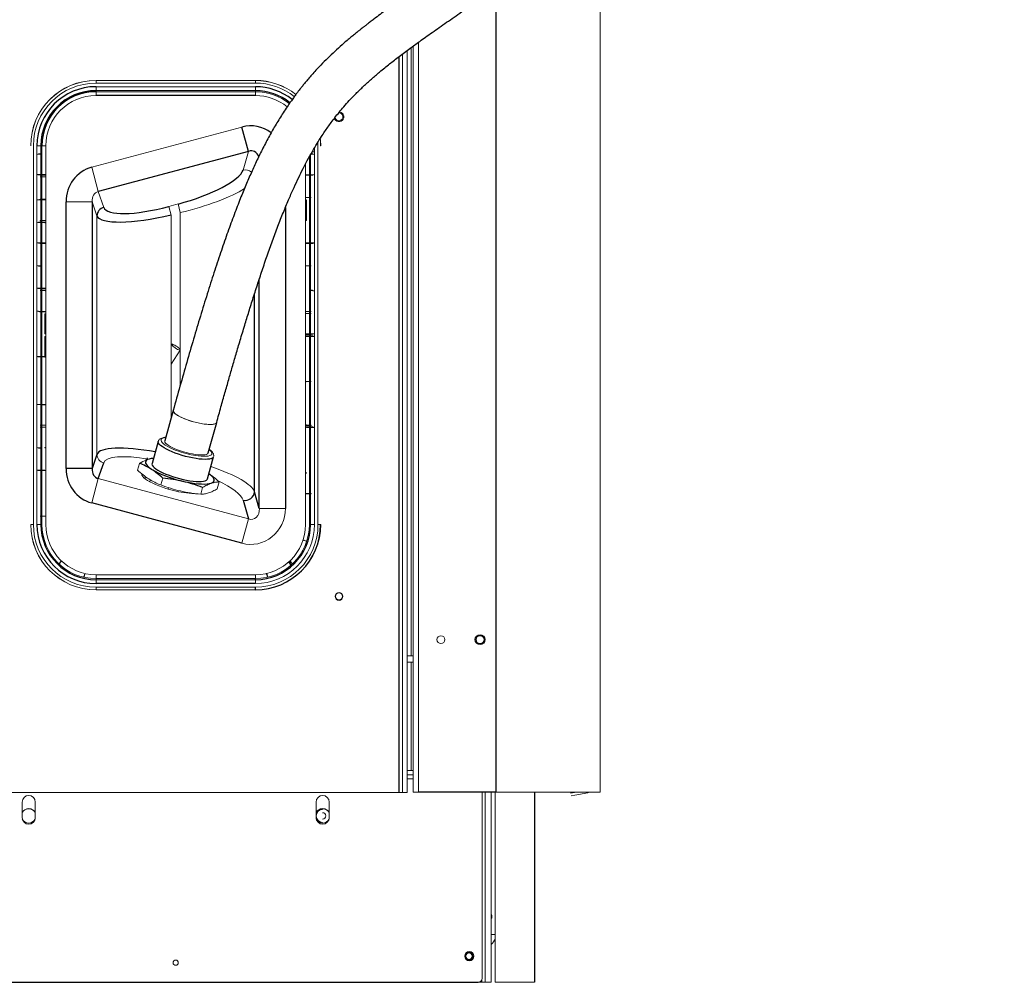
# Model space of a CAD drawing. Header units: millimetres. Extents: x 6 to 425, y 6 to 273.
# Tile 85 of 103: x 313 to 338, y 98 to 122. Entities that reach past the tile are written whole.
import ezdxf

# ---------------------------------------------------------------- set-up
doc = ezdxf.new("R2010")
doc.units = ezdxf.units.MM

msp = doc.modelspace()

# ---------------------------------------------------------------- linework, layer by layer
at = {"color": 144, "linetype": 'Continuous', "lineweight": 18}
for p, q in [((327.554, 125.059), (327.554, 102.557)), ((322.78, 121.595), (322.78, 102.557)), ((322.919, 121.696), (322.919, 102.557)), ((322.509, 121.394), (322.509, 102.553)), ((322.63, 121.485), (322.63, 102.553)), ((322.725, 121.555), (322.725, 106.033)), ((314.688, 120.72), (314.688, 120.718)), ((314.688, 120.718), (318.754, 120.718)), ((314.688, 120.652), (314.688, 120.718)), ((318.754, 120.652), (314.688, 120.652)), ((318.754, 120.72), (318.754, 120.718)), ((318.754, 120.652), (318.754, 120.718)), ((314.688, 120.46), (314.688, 120.559)), ((314.688, 120.559), (318.754, 120.559)), ((318.754, 120.46), (314.688, 120.46)), ((314.688, 120.46), (314.688, 120.432)), ((314.688, 120.333), (314.688, 120.432)), ((314.688, 120.432), (318.754, 120.432)), ((318.754, 120.46), (318.754, 120.559)), ((318.754, 120.46), (318.754, 120.432)), ((318.754, 120.333), (318.754, 120.432)), ((314.581, 118.503), (318.411, 119.529)), ((320.352, 119.053), (320.35, 119.137)), ((313.021, 119.053), (313.023, 119.053)), ((313.089, 119.053), (313.089, 109.387)), ((313.281, 119.053), (313.182, 119.053)), ((313.182, 109.387), (313.182, 119.053)), ((313.263, 118.839), (313.263, 118.847)), ((313.281, 119.053), (313.309, 119.053)), ((313.281, 119.053), (313.281, 109.387)), ((313.309, 119.053), (313.408, 119.053)), ((313.309, 109.387), (313.309, 119.053)), ((313.408, 119.053), (313.408, 109.387)), ((318.578, 118.907), (318.44, 118.433)), ((320.179, 118.847), (320.179, 118.839)), ((320.26, 118.994), (320.26, 109.387)), ((320.352, 109.387), (320.352, 119.053)), ((320.421, 119.053), (320.419, 119.053)), ((320.034, 109.387), (320.034, 118.589)), ((320.133, 118.772), (320.133, 109.387)), ((320.161, 109.387), (320.161, 118.822)), ((314.747, 117.881), (314.581, 118.503)), ((313.263, 118.3), (313.263, 118.309)), ((313.263, 118.3), (313.281, 118.3)), ((313.263, 118.258), (313.281, 118.258)), ((313.309, 118.3), (313.408, 118.3)), ((313.309, 118.258), (313.408, 118.258)), ((313.388, 118.31), (313.408, 118.311)), ((313.408, 118.256), (313.388, 118.257)), ((313.407, 118.247), (313.408, 118.247)), ((320.133, 118.309), (320.034, 118.309)), ((320.034, 118.3), (320.133, 118.3)), ((320.034, 118.247), (320.035, 118.247)), ((320.035, 117.74), (320.035, 118.247)), ((320.179, 118.309), (320.161, 118.309)), ((320.161, 118.3), (320.179, 118.3)), ((320.179, 118.309), (320.179, 118.3)), ((314.885, 117.48), (314.747, 117.881)), ((313.263, 117.678), (313.263, 117.686)), ((313.281, 117.686), (313.263, 117.686)), ((313.263, 117.678), (313.281, 117.678)), ((313.408, 117.686), (313.309, 117.686)), ((313.309, 117.678), (313.408, 117.678)), ((313.408, 117.74), (313.407, 117.74)), ((314.587, 117.624), (313.923, 117.624)), ((314.587, 117.624), (314.711, 117.262)), ((320.035, 117.74), (320.034, 117.74)), ((320.034, 117.731), (320.054, 117.729)), ((320.133, 117.728), (320.034, 117.728)), ((320.035, 117.666), (320.062, 117.668)), ((320.035, 117.159), (320.035, 117.666)), ((320.062, 117.668), (320.062, 117.157)), ((320.179, 117.728), (320.161, 117.728)), ((316.78, 117.566), (316.546, 117.503)), ((316.604, 117.285), (316.546, 117.503)), ((316.838, 117.348), (316.78, 117.566)), ((316.838, 117.348), (316.838, 112.942)), ((313.281, 117.148), (313.263, 117.148)), ((313.263, 117.139), (313.263, 117.148)), ((313.263, 117.139), (313.281, 117.139)), ((313.263, 117.097), (313.263, 117.106)), ((313.263, 117.097), (313.281, 117.097)), ((313.408, 117.148), (313.309, 117.148)), ((313.309, 117.139), (313.408, 117.139)), ((313.309, 117.097), (313.408, 117.097)), ((313.38, 117.088), (313.407, 117.086)), ((313.408, 117.095), (313.388, 117.096)), ((313.407, 117.086), (313.408, 117.086)), ((314.711, 117.262), (314.711, 111.178)), ((316.604, 112.104), (316.604, 117.285)), ((320.034, 117.15), (320.054, 117.149)), ((320.034, 117.086), (320.035, 117.086)), ((320.062, 117.157), (320.035, 117.159)), ((320.035, 116.579), (320.035, 117.086)), ((313.263, 116.559), (313.263, 116.567)), ((313.281, 116.567), (313.263, 116.567)), ((313.408, 116.567), (313.309, 116.567)), ((313.407, 116.579), (313.38, 116.577)), ((313.388, 116.569), (313.408, 116.57)), ((320.035, 116.579), (320.034, 116.579)), ((320.034, 116.57), (320.054, 116.569)), ((320.133, 116.567), (320.034, 116.567)), ((320.062, 116.577), (320.035, 116.579)), ((320.179, 116.567), (320.161, 116.567)), ((313.263, 116.559), (313.281, 116.559)), ((313.309, 116.559), (313.408, 116.559)), ((320.034, 116.559), (320.133, 116.559)), ((320.161, 116.559), (320.179, 116.559)), ((313.263, 115.978), (313.263, 115.987)), ((320.034, 115.989), (320.054, 115.988)), ((320.133, 115.987), (320.034, 115.987)), ((320.179, 115.987), (320.161, 115.987)), ((313.263, 115.398), (313.263, 115.406)), ((313.281, 115.406), (313.263, 115.406)), ((313.263, 115.398), (313.281, 115.398)), ((313.263, 115.356), (313.281, 115.356)), ((313.408, 115.406), (313.309, 115.406)), ((313.309, 115.398), (313.408, 115.398)), ((313.309, 115.356), (313.408, 115.356)), ((313.407, 115.418), (313.38, 115.416)), ((313.388, 115.408), (313.408, 115.409)), ((313.408, 115.353), (313.388, 115.355)), ((320.035, 115.418), (320.034, 115.418)), ((320.179, 115.364), (320.179, 115.356)), ((313.281, 114.826), (313.263, 114.826)), ((313.263, 114.817), (313.281, 114.817)), ((313.408, 114.826), (313.309, 114.826)), ((313.309, 114.817), (313.408, 114.817)), ((320.034, 114.828), (320.054, 114.827)), ((320.133, 114.826), (320.034, 114.826)), ((320.179, 114.826), (320.161, 114.826)), ((313.38, 114.255), (313.38, 114.766)), ((313.38, 114.766), (313.407, 114.764)), ((313.407, 114.764), (313.407, 114.257)), ((320.034, 114.776), (320.133, 114.776)), ((320.054, 114.774), (320.034, 114.773)), ((320.034, 114.764), (320.035, 114.764)), ((320.035, 114.257), (320.035, 114.764)), ((320.161, 114.776), (320.179, 114.776)), ((313.407, 114.257), (313.38, 114.255)), ((313.38, 113.674), (313.38, 114.185)), ((313.38, 114.185), (313.407, 114.184)), ((313.408, 114.257), (313.407, 114.257)), ((313.407, 114.184), (313.407, 113.676)), ((320.035, 114.257), (320.034, 114.257)), ((320.133, 114.245), (320.034, 114.245)), ((320.034, 114.237), (320.133, 114.237)), ((320.133, 114.203), (320.034, 114.203)), ((320.054, 114.194), (320.034, 114.192)), ((320.035, 114.184), (320.062, 114.185)), ((320.179, 114.245), (320.161, 114.245)), ((320.161, 114.237), (320.179, 114.237)), ((320.179, 114.203), (320.161, 114.203)), ((320.179, 114.245), (320.179, 114.237)), ((320.179, 114.203), (320.179, 114.195)), ((316.615, 113.986), (316.604, 113.969)), ((316.604, 113.48), (316.838, 113.839)), ((313.388, 113.666), (313.408, 113.667)), ((320.034, 113.034), (320.133, 113.034)), ((320.054, 113.033), (320.034, 113.031)), ((320.161, 113.034), (320.179, 113.034)), ((313.38, 112.444), (313.407, 112.442)), ((313.408, 112.451), (313.388, 112.452)), ((313.407, 112.442), (313.408, 112.442)), ((313.281, 111.923), (313.263, 111.923)), ((313.263, 111.873), (313.281, 111.873)), ((313.408, 111.923), (313.309, 111.923)), ((313.309, 111.873), (313.408, 111.873)), ((313.388, 111.925), (313.408, 111.926)), ((313.408, 111.871), (313.388, 111.872)), ((320.035, 111.935), (320.034, 111.935)), ((320.034, 111.926), (320.054, 111.925)), ((320.133, 111.923), (320.034, 111.923)), ((320.034, 111.915), (320.133, 111.915)), ((320.133, 111.882), (320.034, 111.882)), ((320.034, 111.873), (320.133, 111.873)), ((320.062, 111.933), (320.035, 111.935)), ((320.179, 111.923), (320.161, 111.923)), ((320.161, 111.915), (320.179, 111.915)), ((320.179, 111.882), (320.161, 111.882)), ((320.161, 111.873), (320.179, 111.873)), ((320.179, 111.923), (320.179, 111.915)), ((320.179, 111.882), (320.179, 111.873)), ((313.263, 111.335), (313.263, 111.343)), ((313.407, 111.354), (313.38, 111.353)), ((313.388, 111.344), (313.408, 111.345)), ((313.408, 111.354), (313.407, 111.354)), ((315.999, 111.087), (315.961, 111.031)), ((315.797, 110.948), (315.748, 110.773)), ((314.581, 109.937), (314.747, 110.559)), ((314.747, 110.559), (318.578, 109.533)), ((316.391, 110.571), (316.343, 110.397)), ((320.054, 110.711), (320.034, 110.71)), ((320.035, 110.701), (320.062, 110.702)), ((316.54, 110.329), (316.53, 110.293)), ((317.409, 110.334), (317.36, 110.16)), ((317.832, 110.474), (317.783, 110.3)), ((316.788, 110.228), (316.796, 110.255)), ((320.133, 110.182), (320.034, 110.182)), ((320.034, 110.174), (320.133, 110.174)), ((320.034, 110.12), (320.035, 110.12)), ((320.035, 109.613), (320.035, 110.12)), ((320.179, 110.182), (320.161, 110.182)), ((320.161, 110.174), (320.179, 110.174)), ((320.179, 110.182), (320.179, 110.174)), ((319.519, 109.797), (318.855, 109.797)), ((313.281, 109.601), (313.263, 109.601)), ((313.408, 109.601), (313.309, 109.601)), ((313.388, 109.603), (313.408, 109.604)), ((318.411, 108.911), (318.578, 109.533)), ((320.035, 109.613), (320.034, 109.613)), ((313.021, 109.387), (313.023, 109.387)), ((313.023, 109.387), (313.089, 109.387)), ((313.281, 109.387), (313.182, 109.387)), ((313.281, 109.387), (313.309, 109.387)), ((320.26, 109.387), (320.161, 109.387)), ((320.352, 109.387), (320.419, 109.387)), ((320.421, 109.387), (320.419, 109.387)), ((313.467, 109.003), (313.466, 109.002)), ((319.965, 108.997), (319.99, 108.986)), ((320.065, 108.959), (319.971, 108.991)), ((313.805, 108.46), (313.738, 108.387)), ((313.744, 108.382), (313.811, 108.455)), ((313.79, 108.447), (313.808, 108.468)), ((313.796, 108.468), (313.796, 108.468)), ((319.6, 108.426), (319.667, 108.353)), ((319.673, 108.359), (319.606, 108.432)), ((319.631, 108.455), (319.698, 108.382)), ((319.704, 108.387), (319.637, 108.46)), ((314.688, 108.107), (318.754, 108.107)), ((314.688, 108.008), (314.688, 108.107)), ((318.754, 108.008), (318.754, 108.107)), ((319.031, 108.137), (319.031, 108.137)), ((319.045, 108.12), (319.037, 108.147)), ((319.042, 108.14), (319.066, 108.044)), ((319.074, 108.046), (319.05, 108.142)), ((318.754, 108.008), (314.688, 108.008)), ((314.688, 107.98), (314.688, 108.008)), ((314.688, 107.98), (318.754, 107.98)), ((314.688, 107.881), (314.688, 107.98)), ((314.688, 107.789), (318.754, 107.789)), ((314.688, 107.722), (314.688, 107.789)), ((318.754, 107.881), (318.754, 107.98)), ((318.754, 107.722), (314.688, 107.722)), ((314.688, 107.72), (314.688, 107.722)), ((318.754, 107.72), (318.754, 107.722)), ((322.78, 106.033), (322.63, 106.033)), ((322.63, 105.874), (322.78, 105.874)), ((322.725, 105.874), (322.725, 103.107)), ((322.78, 103.107), (322.63, 103.107)), ((322.651, 103.001), (322.63, 103.001)), ((322.651, 103.001), (322.78, 103.001)), ((322.63, 102.895), (322.78, 102.895)), ((311.029, 102.553), (322.413, 102.553)), ((322.509, 102.553), (322.413, 102.553)), ((322.509, 102.553), (322.63, 102.553)), ((322.919, 102.557), (322.78, 102.557)), ((324.538, 102.557), (324.538, 97.807)), ((324.617, 97.707), (324.617, 102.557)), ((324.767, 97.707), (324.767, 102.557)), ((324.871, 97.707), (324.871, 102.557)), ((327.554, 102.557), (324.888, 102.557)), ((326.797, 102.534), (326.895, 102.551)), ((326.895, 102.551), (326.931, 102.557)), ((326.907, 102.484), (327.238, 102.542)), ((327.238, 102.542), (326.907, 102.484)), ((327.238, 102.542), (327.235, 102.557)), ((312.804, 101.907), (312.804, 102.307)), ((313.138, 101.907), (313.138, 102.307)), ((320.304, 101.907), (320.304, 102.307)), ((320.638, 101.907), (320.638, 102.307)), ((326.907, 102.484), (326.809, 102.466)), ((326.809, 102.466), (326.907, 102.484)), ((320.471, 102.136), (320.471, 102.14)), ((320.471, 101.767), (320.471, 101.771)), ((324.784, 99.341), (324.767, 99.341)), ((324.784, 99.423), (324.784, 99.341)), ((324.767, 98.924), (324.871, 98.924)), ((324.104, 98.373), (324.122, 98.373)), ((324.286, 98.373), (324.304, 98.373)), ((324.529, 97.707), (324.529, 97.767)), ((324.529, 97.707), (324.438, 97.707)), ((324.604, 97.707), (324.529, 97.707)), ((324.617, 97.707), (324.604, 97.707)), ((324.767, 97.707), (324.617, 97.707)), ((325.877, 97.707), (324.871, 97.707))]:
    msp.add_line(p, q, dxfattribs=at)
at = {"color": 7, "linetype": 'Continuous', "lineweight": 25}
for p, q in [((324.888, 123.078), (324.888, 102.557)), ((322.413, 121.322), (322.413, 102.553)), ((318.754, 120.333), (314.688, 120.333)), ((318.578, 118.907), (318.411, 119.529)), ((318.578, 118.907), (314.747, 117.881)), ((313.281, 118.309), (313.263, 118.309)), ((313.408, 118.309), (313.309, 118.309)), ((313.923, 110.816), (313.923, 117.624)), ((314.587, 117.624), (314.587, 110.816)), ((319.519, 117.475), (319.519, 109.797)), ((320.179, 116.567), (320.179, 116.559)), ((318.855, 109.797), (318.855, 115.653)), ((318.731, 110.225), (318.731, 115.27)), ((313.263, 114.817), (313.263, 114.826)), ((320.034, 114.195), (320.133, 114.195)), ((320.161, 114.195), (320.179, 114.195)), ((313.407, 113.676), (313.38, 113.674)), ((316.659, 112.301), (316.443, 111.524)), ((317.551, 111.216), (317.767, 111.994)), ((316.275, 111.51), (316.118, 110.944)), ((314.711, 111.178), (314.587, 110.816)), ((317.531, 110.552), (317.688, 111.118)), ((314.587, 110.816), (313.923, 110.816)), ((314.747, 110.559), (314.885, 110.96)), ((315.944, 110.615), (315.93, 110.566)), ((318.855, 109.797), (318.731, 110.225)), ((318.411, 108.911), (314.581, 109.937)), ((318.44, 110.008), (318.578, 109.533)), ((320.161, 109.387), (320.133, 109.387)), ((318.754, 107.881), (314.688, 107.881)), ((318.754, 107.98), (318.754, 108.008)), ((318.754, 107.722), (318.754, 107.789)), ((324.888, 102.557), (322.919, 102.557)), ((325.877, 102.557), (325.877, 97.707)), ((324.784, 99.423), (324.767, 99.423)), ((309.004, 97.707), (324.438, 97.707))]:
    msp.add_line(p, q, dxfattribs=at)
at = {"color": 144, "linetype": 'Continuous', "lineweight": 18, "flags": 128}
for points in [[(320.409, 119.232), (320.413, 119.199), (320.419, 119.053)], [(320.411, 119.234), (320.415, 119.199), (320.421, 119.053)], [(316.838, 113.849), (316.833, 113.857), (316.818, 113.875), (316.794, 113.896), (316.765, 113.919), (316.732, 113.941), (316.699, 113.961), (316.668, 113.976), (316.642, 113.986), (316.624, 113.989), (316.615, 113.986), (316.616, 113.976), (316.627, 113.96), (316.647, 113.94), (316.673, 113.918), (316.705, 113.895), (316.738, 113.874), (316.738, 113.874)], [(316.738, 113.874), (316.771, 113.856), (316.799, 113.844), (316.821, 113.837), (316.835, 113.837), (316.838, 113.839)], [(316.661, 112.307), (316.657, 112.291), (316.663, 112.268), (316.68, 112.243), (316.708, 112.216), (316.746, 112.188), (316.794, 112.158), (316.85, 112.129), (316.913, 112.1), (316.983, 112.072), (317.057, 112.045), (317.135, 112.02), (317.214, 111.998), (317.293, 111.98), (317.37, 111.964), (317.444, 111.952), (317.514, 111.945), (317.577, 111.941), (317.633, 111.941), (317.68, 111.946), (317.718, 111.955)], [(317.767, 111.994), (317.756, 111.976), (317.734, 111.961), (317.701, 111.95), (317.658, 111.943), (317.606, 111.941), (317.547, 111.942), (317.48, 111.948), (317.408, 111.958), (317.332, 111.971), (317.254, 111.989), (317.174, 112.009), (317.096, 112.032), (317.02, 112.058), (316.948, 112.085), (316.881, 112.114), (316.821, 112.143), (316.769, 112.173), (316.726, 112.202), (316.693, 112.23), (316.67, 112.256), (316.659, 112.28), (316.659, 112.301)], [(316.466, 111.608), (316.424, 111.601), (316.388, 111.589), (316.363, 111.573), (316.349, 111.554), (316.347, 111.531), (316.357, 111.505), (316.377, 111.477), (316.409, 111.448), (316.452, 111.416), (316.504, 111.384), (316.565, 111.352), (316.633, 111.32), (316.67, 111.304)], [(316.443, 111.524), (316.442, 111.514), (316.447, 111.491), (316.464, 111.466), (316.492, 111.439), (316.53, 111.41), (316.578, 111.381), (316.634, 111.351), (316.698, 111.322), (316.767, 111.294), (316.841, 111.267), (316.919, 111.243), (316.998, 111.221), (317.077, 111.202), (317.154, 111.187), (317.229, 111.175), (317.298, 111.167), (317.361, 111.163), (317.417, 111.164), (317.465, 111.169), (317.503, 111.178)], [(317.589, 111.145), (317.62, 111.159), (317.639, 111.176), (317.647, 111.197), (317.644, 111.221), (317.628, 111.248), (317.602, 111.277), (317.575, 111.301)], [(317.18, 111.155), (317.215, 111.149), (317.295, 111.138), (317.369, 111.131), (317.437, 111.128), (317.497, 111.129), (317.548, 111.135), (317.589, 111.145)], [(316.663, 110.256), (316.567, 110.281), (316.472, 110.309), (316.381, 110.34), (316.293, 110.373), (316.21, 110.407), (316.134, 110.442), (316.065, 110.477), (316.004, 110.513), (315.953, 110.548), (315.912, 110.582), (315.881, 110.615), (315.861, 110.646), (315.853, 110.674), (315.853, 110.682)], [(313.796, 108.468), (313.794, 108.466), (313.789, 108.459), (313.779, 108.447)], [(319.031, 108.137), (319.031, 108.134), (319.034, 108.125), (319.039, 108.11)]]:
    msp.add_lwpolyline(points, dxfattribs=at)
at = {"color": 7, "linetype": 'Continuous', "lineweight": 25, "flags": 128}
for points in [[(317.626, 111.069), (317.584, 111.058), (317.531, 111.052), (317.469, 111.05), (317.4, 111.053), (317.323, 111.059), (317.241, 111.07), (317.154, 111.085), (317.065, 111.104), (316.974, 111.126), (316.884, 111.151), (316.795, 111.179), (316.709, 111.209), (316.628, 111.241), (316.552, 111.274), (316.484, 111.308), (316.423, 111.342), (316.372, 111.375), (316.331, 111.407), (316.3, 111.438), (316.281, 111.467), (316.273, 111.493), (316.275, 111.51)], [(316.154, 111.074), (316.099, 111.068), (316.047, 111.059), (316.006, 111.045), (315.975, 111.027), (315.955, 111.006), (315.947, 110.982), (315.95, 110.954), (315.964, 110.924), (315.99, 110.891), (316.026, 110.856), (316.073, 110.821), (316.13, 110.784), (316.196, 110.746), (316.27, 110.709), (316.351, 110.672), (316.438, 110.637), (316.531, 110.602), (316.627, 110.57), (316.726, 110.54), (316.826, 110.512), (316.926, 110.488), (317.025, 110.467), (317.121, 110.45), (317.213, 110.436), (317.301, 110.427), (317.382, 110.422), (317.455, 110.421), (317.521, 110.424), (317.577, 110.432), (317.624, 110.444), (317.624, 110.444)], [(316.118, 110.944), (316.116, 110.927), (316.124, 110.901), (316.143, 110.872), (316.174, 110.841), (316.215, 110.809), (316.266, 110.776), (316.327, 110.742), (316.395, 110.708), (316.471, 110.675), (316.552, 110.643), (316.638, 110.613), (316.727, 110.585), (316.817, 110.56), (316.908, 110.538), (316.997, 110.519), (317.084, 110.504), (317.166, 110.493), (317.242, 110.487), (317.312, 110.484), (317.374, 110.486), (317.427, 110.492), (317.469, 110.503)], [(317.624, 110.444), (317.66, 110.459), (317.685, 110.479), (317.7, 110.502), (317.702, 110.528), (317.694, 110.557), (317.673, 110.588), (317.642, 110.622), (317.6, 110.657), (317.567, 110.681)]]:
    msp.add_lwpolyline(points, dxfattribs=at)
at = {"color": 144, "linetype": 'Continuous', "lineweight": 18}
for centre, radius in [((320.888, 107.553), 0.1), ((320.888, 107.553), 0.0893), ((320.888, 107.553), 0.09), ((323.488, 106.45), 0.1), ((324.488, 106.45), 0.1), ((324.215, 98.373), 0.117), ((316.721, 98.207), 0.0667)]:
    msp.add_circle(centre, radius, dxfattribs=at)
for centre, radius, start, end in [((314.688, 119.053), 1.667, 90, 180), ((314.688, 119.053), 1.665, 90, 180), ((314.688, 119.053), 1.598, 90, 180), ((318.754, 119.053), 1.667, 51.6666, 90), ((318.754, 119.053), 1.665, 51.6651, 90), ((318.754, 119.053), 1.598, 51.5867, 90), ((318.754, 119.053), 1.379, 51.1001, 90), ((314.688, 119.053), 1.28, 90, 180), ((318.754, 119.053), 1.28, 50.6901, 90), ((320.888, 119.79), 0.1, 187.3426, 96.0333), ((318.493, 118.196), 0.243, 48.079, 102.546), ((313.388, 118.318), 0.0083, 179.8037, 269.6381), ((313.388, 117.668), 0.0083, 90.3619, 180.1963), ((313.388, 117.088), 0.0083, 90.3619, 180.1963), ((320.054, 117.157), 0.0083, 270.3619, 0.1963), ((313.388, 116.577), 0.0083, 179.8037, 269.6381), ((313.388, 115.416), 0.0083, 179.8037, 269.6381), ((320.054, 114.255), 0.0083, 270.3619, 0.1963), ((313.388, 112.444), 0.0083, 90.3619, 180.1963), ((317.708, 112.018), 0.0634, 279.3655, 337.927), ((320.054, 111.933), 0.0083, 270.3619, 0.1963), ((320.054, 111.863), 0.0083, 359.8037, 89.6381), ((313.388, 111.353), 0.0083, 179.8037, 269.6381), ((317.636, 113.671), 2.557, 247.7865, 259.7106), ((314.945, 111.186), 0.234, 182.0069, 255.2966), ((317.492, 111.24), 0.0634, 279.3655, 337.927), ((313.388, 110.772), 0.0083, 179.8037, 269.6381), ((320.054, 110.702), 0.0083, 359.8037, 89.6381), ((317.268, 112.552), 2.375, 255.2412, 268.3923), ((314.688, 109.387), 1.667, 180, 270), ((314.688, 109.387), 1.665, 180, 270), ((314.688, 109.387), 1.598, 180, 270), ((314.688, 109.387), 1.379, 180, 270), ((314.688, 109.387), 1.28, 180, 270), ((318.754, 109.387), 1.28, 270, 0), ((318.754, 109.387), 1.379, 270, 0), ((318.754, 109.387), 1.506, 270, 0), ((318.754, 109.387), 1.598, 270, 0), ((318.754, 109.387), 1.667, 270, 0), ((313.784, 108.453), 0.00831, 225.7968, 317.1303), ((314.405, 108.118), 0.00831, 166.2616, 257.5952), ((319.037, 108.118), 0.00831, 282.4048, 13.7384), ((327.22, 102.642), 0.102, 280, 303.6085), ((327.22, 102.642), 0.102, 280, 303.6216), ((312.971, 102.307), 0.167, 0, 180), ((320.471, 102.307), 0.167, 0, 180), ((312.971, 101.953), 0.186, 90, 153.4384), ((312.971, 101.953), 0.182, 90, 156.241), ((312.971, 101.953), 0.186, 26.5616, 90), ((312.971, 101.953), 0.182, 23.759, 90), ((320.471, 101.953), 0.186, 90, 153.4384), ((320.471, 101.953), 0.182, 90, 156.241), ((320.471, 101.953), 0.166, 90, 270), ((320.471, 101.953), 0.186, 26.5616, 90), ((320.471, 101.953), 0.182, 23.759, 90), ((320.471, 101.953), 0.082, 270, 90), ((312.971, 101.907), 0.167, 180, 0), ((312.971, 101.953), 0.182, 206.4128, 270), ((312.971, 101.953), 0.186, 211.6287, 270), ((312.971, 101.953), 0.182, 270, 333.5872), ((312.971, 101.953), 0.186, 270, 328.3713), ((320.471, 101.907), 0.167, 180, 0), ((320.471, 101.953), 0.182, 206.4128, 270), ((320.471, 101.953), 0.186, 211.6287, 270), ((320.471, 101.953), 0.182, 270, 333.5872), ((320.471, 101.953), 0.186, 270, 328.3713), ((324.57, 98.924), 0.318, 308.2374, 341.353), ((324.204, 98.373), 0.1, 180, 0), ((324.204, 98.373), 0.082, 0, 180), ((324.204, 98.373), 0.082, 180, 0), ((324.438, 97.807), 0.1, 270, 0)]:
    msp.add_arc(centre, radius, start, end, dxfattribs=at)
at = {"color": 7, "linetype": 'Continuous', "lineweight": 25}
for centre, radius, start, end in [((314.688, 119.053), 1.506, 90, 180), ((314.688, 119.053), 1.407, 90, 180), ((314.688, 119.053), 1.379, 90, 180), ((318.754, 119.053), 1.506, 51.4385, 90), ((318.754, 119.053), 1.407, 51.2039, 90), ((314.945, 117.254), 0.234, 104.7034, 177.9931), ((320.054, 116.577), 0.0083, 270.3619, 0.1963), ((320.054, 114.185), 0.0083, 359.8037, 89.6381), ((313.388, 113.674), 0.0083, 179.8037, 269.6381), ((317.612, 111.15), 0.083, 280.2242, 337.539), ((317.454, 110.585), 0.0833, 280.3001, 336.9924), ((318.494, 110.238), 0.237, 256.7123, 356.9313), ((314.688, 109.387), 1.506, 180, 270), ((314.688, 109.387), 1.407, 180, 270), ((318.754, 109.387), 1.407, 270, 0), ((318.754, 109.387), 1.665, 270, 0), ((324.204, 98.373), 0.1, 0, 180)]:
    msp.add_arc(centre, radius, start, end, dxfattribs=at)
for centre, major_axis, ratio, start_param, end_param in [((318.616, 118.62), (-0.263, -0.906), 0.95426, 2.792983, 3.665875), ((318.616, 118.62), (0.086, 0.295), 0.76013, 5.447854, 6.807468), ((314.826, 117.604), (-0.304, 0.881), 0.965767, 6.215606, 7.511341), ((316.78, 118.028), (1.662, 0.48), 0.257492, 4.638223, 6.121753), ((316.546, 117.965), (1.662, 0.48), 0.257492, 3.154693, 4.638223), ((313.416, 117.086), (0.00833, -0.00052), 0.997992, 2.801601, 3.203004), ((316.604, 117.748), (1.897, 0.472), 0.229882, 3.171688, 4.655218), ((320.026, 116.579), (0.00833, -0.00052), 0.997992, 5.943194, 6.344596), ((320.26, 114.193), (0.208, 0), 0.008727, 2.226913, 3.001966), ((320.26, 114.193), (0.208, 0), 0.008727, 1.971727, 2.067564), ((316.604, 110.693), (1.897, -0.472), 0.229882, 1.842348, 3.111498), ((314.826, 110.836), (-0.304, -0.881), 0.965767, 5.055029, 6.350764), ((314.826, 110.836), (0.094, 0.272), 0.810024, 1.913437, 3.209172)]:
    msp.add_ellipse(centre, major_axis=major_axis, ratio=ratio, start_param=start_param, end_param=end_param, dxfattribs=at)
at = {"color": 144, "linetype": 'Continuous', "lineweight": 18}
for centre, major_axis, ratio, start_param, end_param in [((320.26, 118.899), (0.2, 0), 0.00909, 4.413674, 4.712389), ((313.182, 118.319), (0.2, 0), 0.00909, 4.712389, 5.231887), ((313.182, 118.31), (0.208, 0), 0.008727, 5.11332, 5.209157), ((313.182, 118.257), (0.208, 0), 0.008727, 1.074029, 1.169866), ((313.182, 118.319), (0.2, 0), 0.00909, 5.400997, 6.143559), ((313.182, 118.31), (0.208, 0), 0.008727, 5.368506, 6.143559), ((313.182, 118.257), (0.208, 0), 0.008727, 0.139626, 0.914679), ((313.416, 118.247), (0.00833, -0.00052), 0.997992, 2.801601, 3.203004), ((314.826, 117.604), (-0.094, 0.272), 0.810024, 6.215606, 7.511341), ((316.838, 117.81), (1.897, 0.472), 0.229882, 4.655218, 5.698211), ((313.182, 117.668), (0.2, 0), 0.00909, 1.051299, 1.570796), ((313.182, 117.676), (0.208, 0), 0.008727, 1.074029, 1.169866), ((313.182, 117.676), (0.208, 0), 0.008727, 0.139626, 0.914679), ((313.182, 117.668), (0.2, 0), 0.00909, 0.139626, 0.882188), ((313.416, 117.74), (0.00833, 0.00052), 0.997992, 3.080182, 3.481584), ((320.26, 117.73), (0.208, 0), 0.008727, 3.281219, 4.056272), ((320.26, 117.73), (0.208, 0), 0.008727, 4.215621, 4.311458), ((313.182, 117.096), (0.208, 0), 0.008727, 1.074029, 1.169866), ((313.182, 117.096), (0.208, 0), 0.008727, 0.139626, 0.914679), ((320.026, 117.159), (0.00833, -0.00052), 0.997992, 5.943194, 6.344596), ((313.182, 116.577), (0.2, 0), 0.00909, 4.712389, 5.231887), ((313.182, 116.569), (0.208, 0), 0.008727, 5.11332, 5.209157), ((313.182, 116.577), (0.2, 0), 0.00909, 5.400997, 6.143559), ((313.182, 116.569), (0.208, 0), 0.008727, 5.368506, 6.143559), ((313.416, 116.579), (0.00833, 0.00052), 0.997992, 3.080182, 3.481584), ((320.26, 116.569), (0.208, 0), 0.008727, 3.281219, 4.056272), ((320.26, 116.577), (0.2, 0), 0.00909, 3.281219, 4.023781), ((320.26, 116.577), (0.2, 0), 0.00909, 4.192891, 4.712389), ((320.26, 116.569), (0.208, 0), 0.008727, 4.215621, 4.311458), ((320.26, 115.988), (0.208, 0), 0.008727, 3.281219, 4.056272), ((320.26, 115.988), (0.208, 0), 0.008727, 4.215621, 4.311458), ((313.182, 115.416), (0.2, 0), 0.00909, 4.712389, 5.231887), ((313.182, 115.408), (0.208, 0), 0.008727, 5.11332, 5.209157), ((313.182, 115.354), (0.208, 0), 0.008727, 1.074029, 1.169866), ((313.182, 115.416), (0.2, 0), 0.00909, 5.400997, 6.143559), ((313.182, 115.408), (0.208, 0), 0.008727, 5.368506, 6.143559), ((313.182, 115.354), (0.208, 0), 0.008727, 0.139626, 0.914679), ((313.416, 115.418), (0.00833, 0.00052), 0.997992, 3.080182, 3.481584), ((320.026, 115.418), (0.00833, -0.00052), 0.997992, 5.943194, 6.344596), ((320.26, 114.827), (0.208, 0), 0.008727, 3.281219, 4.056272), ((320.26, 114.827), (0.208, 0), 0.008727, 4.215621, 4.311458), ((320.26, 114.774), (0.208, 0), 0.008727, 2.226913, 3.001966), ((320.26, 114.774), (0.208, 0), 0.008727, 1.971727, 2.067564), ((313.416, 114.257), (0.00833, 0.00052), 0.997992, 3.080182, 3.481584), ((320.026, 114.184), (0.00833, 0.00052), 0.997992, 6.221774, 6.623177), ((320.26, 114.247), (0.208, 0), 0.008727, 3.281219, 4.056272), ((320.26, 114.255), (0.2, 0), 0.00909, 3.281219, 4.023781), ((320.26, 114.185), (0.2, 0), 0.00909, 2.259405, 3.001966), ((320.26, 114.255), (0.2, 0), 0.00909, 4.192891, 4.712389), ((320.26, 114.247), (0.208, 0), 0.008727, 4.215621, 4.311458), ((320.26, 114.185), (0.2, 0), 0.00909, 1.570796, 2.090294), ((313.182, 113.675), (0.2, 0), 0.00909, 4.712389, 5.231887), ((313.182, 113.666), (0.208, 0), 0.008727, 5.11332, 5.209157), ((313.182, 113.675), (0.2, 0), 0.00909, 5.400997, 6.143559), ((313.182, 113.666), (0.208, 0), 0.008727, 5.368506, 6.143559), ((313.416, 113.676), (0.00833, 0.00052), 0.997992, 3.080182, 3.481584), ((320.26, 113.032), (0.208, 0), 0.008727, 2.226913, 3.001966), ((320.26, 113.032), (0.208, 0), 0.008727, 1.971727, 2.067564), ((313.182, 112.444), (0.2, 0), 0.00909, 1.051299, 1.570796), ((313.182, 112.452), (0.208, 0), 0.008727, 1.074029, 1.169866), ((313.182, 112.452), (0.208, 0), 0.008727, 0.139626, 0.914679), ((313.182, 112.444), (0.2, 0), 0.00909, 0.139626, 0.882188), ((313.416, 112.442), (0.00833, -0.00052), 0.997992, 2.801601, 3.203004), ((313.182, 111.925), (0.208, 0), 0.008727, 5.11332, 5.209157), ((313.182, 111.871), (0.208, 0), 0.008727, 1.074029, 1.169866), ((313.182, 111.925), (0.208, 0), 0.008727, 5.368506, 6.143559), ((313.182, 111.871), (0.208, 0), 0.008727, 0.139626, 0.914679), ((320.026, 111.935), (0.00833, -0.00052), 0.997992, 5.943194, 6.344596), ((320.26, 111.871), (0.208, 0), 0.008727, 2.226913, 3.001966), ((320.26, 111.863), (0.2, 0), 0.00909, 2.259405, 3.001966), ((320.26, 111.871), (0.208, 0), 0.008727, 1.971727, 2.067564), ((320.26, 111.863), (0.2, 0), 0.00909, 1.570796, 2.090294), ((313.416, 111.354), (0.00833, 0.00052), 0.997992, 3.080182, 3.481584), ((316.546, 110.475), (1.662, -0.48), 0.257492, 1.965137, 3.128492), ((316.838, 110.63), (1.897, -0.472), 0.229882, 0.144438, 1.204434), ((313.182, 110.772), (0.2, 0), 0.00909, 4.712389, 5.231887), ((313.182, 110.764), (0.208, 0), 0.008727, 5.11332, 5.209157), ((313.182, 110.772), (0.2, 0), 0.00909, 5.400997, 6.143559), ((313.182, 110.764), (0.208, 0), 0.008727, 5.368506, 6.143559), ((320.026, 110.701), (0.00833, 0.00052), 0.997992, 6.221774, 6.623177), ((316.78, 110.412), (1.662, -0.48), 0.257492, 0.161432, 0.992738), ((318.616, 109.821), (-0.263, 0.906), 0.95426, 2.61731, 4.41658), ((318.616, 109.821), (-0.086, 0.295), 0.76013, 2.61731, 4.41658), ((313.182, 109.603), (0.208, 0), 0.008727, 5.11332, 5.209157), ((313.182, 109.603), (0.208, 0), 0.008727, 5.368506, 6.143559)]:
    msp.add_ellipse(centre, major_axis=major_axis, ratio=ratio, start_param=start_param, end_param=end_param, dxfattribs=at)
at = {"color": 7, "linetype": 'Continuous', "lineweight": 25}
for points, knots in [([(317.767, 111.994), (317.803, 112.125), (317.874, 112.379), (317.976, 112.743), (318.073, 113.081), (318.167, 113.409), (318.264, 113.744), (318.37, 114.1), (318.479, 114.462), (318.59, 114.825), (318.703, 115.184), (318.821, 115.551), (318.944, 115.924), (319.073, 116.299), (319.208, 116.675), (319.345, 117.041), (319.482, 117.387), (319.613, 117.702), (319.738, 117.984), (319.856, 118.238), (319.968, 118.465), (320.085, 118.687), (320.203, 118.901), (320.324, 119.105), (320.429, 119.271), (320.521, 119.409), (320.605, 119.531), (320.692, 119.651), (320.787, 119.775), (320.893, 119.909), (321.015, 120.053), (321.159, 120.214), (321.325, 120.388), (321.513, 120.571), (321.713, 120.753), (321.894, 120.909), (322.052, 121.039), (322.174, 121.137), (322.299, 121.235), (322.429, 121.335), (322.56, 121.433), (322.691, 121.53), (322.819, 121.624), (322.953, 121.721), (323.102, 121.827), (323.269, 121.945), (323.508, 122.114), (323.825, 122.335), (324.225, 122.613), (324.641, 122.904), (325.067, 123.205), (325.504, 123.517), (325.948, 123.84), (326.398, 124.173), (326.853, 124.516), (327.271, 124.837), (327.648, 125.132), (327.978, 125.393), (328.291, 125.644), (328.581, 125.879), (328.847, 126.097), (329.087, 126.296), (329.299, 126.472), (329.478, 126.623), (329.626, 126.748), (329.741, 126.845), (329.829, 126.92), (329.903, 126.984), (329.979, 127.049), (330.093, 127.147), (330.251, 127.283), (330.456, 127.46), (330.668, 127.646), (330.886, 127.837), (331.106, 128.032), (331.346, 128.246), (331.605, 128.48), (331.883, 128.734), (332.171, 129.002), (332.536, 129.348), (332.964, 129.766), (333.446, 130.257), (333.901, 130.743), (334.328, 131.225), (334.726, 131.698), (335.092, 132.161), (335.416, 132.597), (335.7, 133.006), (335.948, 133.385), (336.174, 133.754), (336.385, 134.122), (336.586, 134.5), (336.779, 134.897), (336.964, 135.314), (337.137, 135.754), (337.303, 136.238), (337.458, 136.771), (337.595, 137.354), (337.707, 137.968), (337.786, 138.566), (337.835, 139.145), (337.86, 139.701), (337.864, 140.276), (337.846, 140.871), (337.803, 141.51), (337.73, 142.197), (337.624, 142.932), (337.486, 143.684), (337.319, 144.445), (337.106, 145.283), (336.842, 146.191), (336.52, 147.166), (336.16, 148.149), (335.762, 149.14), (335.33, 150.134), (334.875, 151.11), (334.403, 152.065), (333.916, 153), (333.388, 153.965), (332.821, 154.956), (332.216, 155.968), (331.607, 156.946), (330.956, 157.957), (330.247, 159.018), (329.465, 160.148), (328.643, 161.296), (327.783, 162.457), (326.891, 163.624), (326.055, 164.686), (325.288, 165.636), (324.599, 166.472), (323.905, 167.296), (323.213, 168.104), (322.524, 168.891), (321.846, 169.651), (321.248, 170.309), (320.734, 170.865), (320.305, 171.323), (319.891, 171.759), (319.496, 172.169), (319.12, 172.554), (318.767, 172.91), (318.436, 173.238), (318.116, 173.549), (317.805, 173.844), (317.495, 174.123), (317.195, 174.377), (316.916, 174.594), (316.69, 174.756), (316.561, 174.839), (316.515, 174.869)], [0, 0, 0, 0, 0.005107, 0.009873, 0.014319, 0.018499, 0.022944, 0.027798, 0.033028, 0.037888, 0.042989, 0.048312, 0.053838, 0.05955, 0.065436, 0.07148, 0.077362, 0.082863, 0.087991, 0.09277, 0.097221, 0.101361, 0.106334, 0.110824, 0.114852, 0.117762, 0.120708, 0.123692, 0.126766, 0.130224, 0.134098, 0.138294, 0.143299, 0.148576, 0.153745, 0.158763, 0.161815, 0.164675, 0.167329, 0.169864, 0.172592, 0.175273, 0.177668, 0.180035, 0.182775, 0.185813, 0.188907, 0.195236, 0.20171, 0.208191, 0.214711, 0.221299, 0.227975, 0.23475, 0.241628, 0.248603, 0.253892, 0.259083, 0.264004, 0.268614, 0.272873, 0.276742, 0.280185, 0.283168, 0.28552, 0.287422, 0.288858, 0.289879, 0.291088, 0.292637, 0.29556, 0.298981, 0.302929, 0.306326, 0.310067, 0.314172, 0.31865, 0.323514, 0.328697, 0.333888, 0.343052, 0.352023, 0.360742, 0.369162, 0.377247, 0.384971, 0.392315, 0.398525, 0.404417, 0.409988, 0.415362, 0.420916, 0.426569, 0.432416, 0.438455, 0.444673, 0.45196, 0.459493, 0.467286, 0.475357, 0.482025, 0.488892, 0.495969, 0.503265, 0.510792, 0.519509, 0.528543, 0.537907, 0.547405, 0.556902, 0.569333, 0.581747, 0.594132, 0.60732, 0.620434, 0.63345, 0.646344, 0.659094, 0.671677, 0.686263, 0.700553, 0.714517, 0.728128, 0.744272, 0.760962, 0.778142, 0.795733, 0.81364, 0.831751, 0.844976, 0.858183, 0.871307, 0.88428, 0.897024, 0.909455, 0.921483, 0.929443, 0.93709, 0.944397, 0.951335, 0.957871, 0.963976, 0.969618, 0.974794, 0.980196, 0.985197, 0.989909, 0.994444, 0.998018, 1, 1, 1, 1]), ([(316.138, 173.734), (316.189, 173.697), (316.31, 173.61), (316.499, 173.458), (316.714, 173.277), (316.945, 173.071), (317.176, 172.856), (317.409, 172.633), (317.643, 172.405), (317.898, 172.152), (318.192, 171.857), (318.523, 171.52), (318.888, 171.143), (319.264, 170.75), (319.647, 170.344), (320.035, 169.928), (320.496, 169.427), (321.026, 168.843), (321.619, 168.178), (322.203, 167.513), (322.771, 166.854), (323.32, 166.207), (323.847, 165.577), (324.323, 164.999), (324.748, 164.475), (325.125, 164.005), (325.482, 163.556), (325.817, 163.128), (326.131, 162.724), (326.443, 162.317), (326.765, 161.892), (327.108, 161.435), (327.462, 160.958), (327.85, 160.426), (328.274, 159.836), (328.732, 159.186), (329.203, 158.504), (329.684, 157.793), (330.173, 157.051), (330.684, 156.254), (331.215, 155.4), (331.762, 154.488), (332.306, 153.543), (332.841, 152.572), (333.361, 151.579), (333.861, 150.568), (334.303, 149.614), (334.689, 148.723), (335.023, 147.898), (335.335, 147.067), (335.622, 146.23), (335.882, 145.39), (336.113, 144.547), (336.297, 143.759), (336.441, 143.03), (336.549, 142.363), (336.63, 141.708), (336.685, 141.072), (336.713, 140.46), (336.715, 139.871), (336.694, 139.305), (336.65, 138.761), (336.585, 138.241), (336.496, 137.723), (336.383, 137.21), (336.244, 136.704), (336.084, 136.223), (335.907, 135.767), (335.716, 135.336), (335.513, 134.929), (335.3, 134.537), (335.068, 134.146), (334.8, 133.727), (334.489, 133.277), (334.133, 132.799), (333.742, 132.311), (333.319, 131.816), (332.934, 131.392), (332.599, 131.038), (332.323, 130.754), (332.039, 130.471), (331.748, 130.187), (331.452, 129.904), (331.156, 129.628), (330.856, 129.353), (330.562, 129.088), (330.28, 128.837), (330.026, 128.612), (329.798, 128.413), (329.598, 128.238), (329.445, 128.106), (329.335, 128.011), (329.26, 127.947), (329.195, 127.891), (329.136, 127.841), (329.072, 127.786), (328.992, 127.718), (328.886, 127.628), (328.754, 127.517), (328.59, 127.379), (328.395, 127.216), (328.167, 127.027), (327.912, 126.818), (327.634, 126.591), (327.332, 126.349), (327.018, 126.099), (326.7, 125.85), (326.392, 125.612), (326.098, 125.387), (325.82, 125.177), (325.535, 124.965), (325.246, 124.752), (324.955, 124.54), (324.684, 124.344), (324.432, 124.165), (324.177, 123.984), (323.922, 123.804), (323.666, 123.626), (323.404, 123.443), (323.124, 123.248), (322.821, 123.037), (322.572, 122.862), (322.376, 122.722), (322.232, 122.619), (322.085, 122.512), (321.932, 122.399), (321.799, 122.3), (321.688, 122.216), (321.607, 122.154), (321.542, 122.102), (321.483, 122.056), (321.43, 122.014), (321.37, 121.966), (321.297, 121.907), (321.211, 121.836), (321.115, 121.756), (320.919, 121.587), (320.639, 121.33), (320.374, 121.059), (320.198, 120.865), (320.107, 120.76), (320.029, 120.668), (319.965, 120.589), (319.915, 120.526), (319.87, 120.469), (319.823, 120.408), (319.768, 120.334), (319.705, 120.248), (319.592, 120.09), (319.441, 119.864), (319.26, 119.568), (319.089, 119.266), (318.929, 118.959), (318.777, 118.647), (318.633, 118.33), (318.492, 118.003), (318.344, 117.64), (318.19, 117.239), (318.028, 116.792), (317.863, 116.316), (317.695, 115.808), (317.523, 115.269), (317.35, 114.705), (317.176, 114.121), (317.003, 113.525), (316.83, 112.918), (316.716, 112.507), (316.659, 112.301)], [0, 0, 0, 0, 0.002353, 0.005541, 0.008994, 0.012797, 0.017033, 0.020723, 0.02478, 0.02923, 0.034074, 0.040315, 0.046863, 0.053645, 0.060612, 0.067719, 0.074924, 0.086055, 0.097203, 0.10826, 0.11913, 0.129731, 0.139992, 0.14985, 0.157705, 0.165219, 0.172372, 0.179144, 0.185518, 0.19148, 0.198301, 0.205402, 0.212787, 0.220458, 0.229958, 0.239855, 0.250141, 0.260809, 0.271846, 0.28324, 0.296059, 0.309258, 0.32281, 0.336587, 0.350476, 0.364446, 0.378463, 0.389489, 0.400507, 0.411503, 0.422462, 0.433369, 0.444214, 0.454986, 0.463499, 0.471961, 0.48026, 0.488254, 0.495957, 0.503385, 0.510554, 0.517482, 0.524186, 0.530679, 0.537723, 0.544545, 0.551162, 0.557595, 0.563868, 0.569869, 0.575722, 0.581768, 0.588133, 0.595777, 0.603823, 0.612256, 0.621049, 0.630167, 0.63541, 0.640731, 0.646119, 0.651562, 0.657045, 0.662537, 0.667723, 0.673247, 0.678221, 0.682662, 0.686592, 0.690037, 0.693025, 0.694425, 0.695697, 0.696811, 0.697769, 0.698702, 0.700042, 0.701831, 0.704054, 0.706691, 0.71003, 0.713808, 0.717988, 0.722531, 0.727396, 0.732541, 0.737595, 0.742473, 0.747052, 0.751355, 0.755404, 0.760223, 0.764702, 0.768873, 0.772765, 0.776401, 0.780812, 0.784858, 0.788654, 0.793622, 0.798804, 0.804224, 0.806869, 0.809573, 0.812318, 0.815192, 0.818371, 0.820375, 0.822154, 0.823634, 0.824813, 0.825837, 0.827037, 0.828696, 0.83062, 0.832815, 0.83527, 0.84436, 0.85363, 0.856589, 0.859245, 0.861537, 0.863457, 0.865003, 0.866145, 0.867581, 0.869321, 0.871367, 0.873629, 0.880234, 0.886595, 0.892702, 0.898953, 0.904894, 0.910611, 0.916418, 0.922353, 0.929268, 0.936386, 0.943733, 0.951335, 0.959222, 0.967312, 0.97544, 0.983603, 0.991793, 1, 1, 1, 1]), ([(320.179, 116.567), (320.192, 116.567), (320.206, 116.568), (320.233, 116.571), (320.247, 116.573), (320.26, 116.575)], [0, 0, 0, 0, 0.5, 0.5, 1, 1, 1, 1]), ([(316.391, 110.571), (316.345, 110.613), (316.297, 110.654), (316.202, 110.729), (316.104, 110.798), (316.004, 110.854), (315.901, 110.905), (315.849, 110.927), (315.797, 110.948)], [0, 0, 0, 0, 0.25, 0.25, 0.5, 0.75, 0.75, 1, 1, 1, 1]), ([(317.409, 110.334), (317.327, 110.365), (317.245, 110.393), (317.078, 110.445), (316.911, 110.491), (316.739, 110.524), (316.566, 110.551), (316.479, 110.562), (316.391, 110.571)], [0, 0, 0, 0, 0.25, 0.25, 0.5, 0.75, 0.75, 1, 1, 1, 1]), ([(324.365, 106.45), (324.365, 106.518), (324.42, 106.573), (324.555, 106.573), (324.611, 106.518), (324.611, 106.45)], [0, 0, 0, 0, 0.5, 0.5, 1, 1, 1, 1]), ([(324.611, 106.45), (324.611, 106.382), (324.555, 106.327), (324.42, 106.327), (324.365, 106.382), (324.365, 106.45)], [0, 0, 0, 0, 0.5, 0.5, 1, 1, 1, 1])]:
    msp.add_open_spline(points, degree=3, knots=knots, dxfattribs=at)
at = {"color": 144, "linetype": 'Continuous', "lineweight": 18}
for points, knots in [([(320.897, 119.911), (320.909, 119.91), (320.93, 119.908), (320.956, 119.893), (320.975, 119.878), (320.991, 119.858), (321.006, 119.829), (321.009, 119.805), (321.011, 119.79)], [0, 0, 0, 0, 0.201519, 0.336853, 0.475058, 0.613264, 0.748598, 1, 1, 1, 1]), ([(321.011, 119.79), (321.009, 119.775), (321.006, 119.751), (320.991, 119.722), (320.975, 119.702), (320.956, 119.686), (320.927, 119.672), (320.888, 119.664), (320.848, 119.672), (320.82, 119.686), (320.8, 119.702), (320.784, 119.722), (320.774, 119.74), (320.772, 119.751), (320.771, 119.754)], [0, 0, 0, 0, 0.132268, 0.20347, 0.276183, 0.348897, 0.420099, 0.552367, 0.684635, 0.755837, 0.82855, 0.901264, 0.972466, 1, 1, 1, 1]), ([(313.263, 118.847), (313.256, 118.847), (313.249, 118.847), (313.235, 118.845), (313.229, 118.843), (313.208, 118.839), (313.195, 118.835), (313.182, 118.831)], [0, 0, 0, 0, 0.25, 0.25, 0.5, 0.5, 1, 1, 1, 1]), ([(313.263, 118.839), (313.25, 118.839), (313.236, 118.838), (313.209, 118.835), (313.195, 118.833), (313.182, 118.831)], [0, 0, 0, 0, 0.5, 0.5, 1, 1, 1, 1]), ([(320.179, 118.847), (320.186, 118.847), (320.193, 118.847), (320.206, 118.845), (320.213, 118.843), (320.234, 118.839), (320.247, 118.835), (320.26, 118.831)], [0, 0, 0, 0, 0.25, 0.25, 0.5, 0.5, 1, 1, 1, 1]), ([(320.179, 118.839), (320.192, 118.839), (320.206, 118.838), (320.233, 118.835), (320.247, 118.833), (320.26, 118.831)], [0, 0, 0, 0, 0.5, 0.5, 1, 1, 1, 1]), ([(320.199, 118.89), (320.203, 118.89), (320.223, 118.891), (320.244, 118.895), (320.26, 118.897), (320.26, 118.897)], [0, 0, 0, 0, 0.198403, 0.991667, 1, 1, 1, 1]), ([(313.263, 118.309), (313.25, 118.309), (313.236, 118.31), (313.209, 118.313), (313.195, 118.315), (313.182, 118.317)], [0, 0, 0, 0, 0.5, 0.5, 1, 1, 1, 1]), ([(320.179, 118.3), (320.186, 118.3), (320.193, 118.301), (320.206, 118.303), (320.213, 118.304), (320.234, 118.309), (320.247, 118.313), (320.26, 118.317)], [0, 0, 0, 0, 0.25, 0.25, 0.5, 0.5, 1, 1, 1, 1]), ([(320.179, 118.309), (320.192, 118.309), (320.206, 118.31), (320.233, 118.313), (320.247, 118.315), (320.26, 118.317)], [0, 0, 0, 0, 0.5, 0.5, 1, 1, 1, 1]), ([(313.263, 117.678), (313.25, 117.678), (313.236, 117.677), (313.209, 117.674), (313.195, 117.672), (313.182, 117.67)], [0, 0, 0, 0, 0.5, 0.5, 1, 1, 1, 1]), ([(313.263, 117.106), (313.256, 117.106), (313.249, 117.105), (313.235, 117.103), (313.229, 117.102), (313.208, 117.097), (313.195, 117.093), (313.182, 117.089)], [0, 0, 0, 0, 0.25, 0.25, 0.5, 0.5, 1, 1, 1, 1]), ([(313.263, 117.097), (313.25, 117.097), (313.236, 117.096), (313.209, 117.093), (313.195, 117.091), (313.182, 117.089)], [0, 0, 0, 0, 0.5, 0.5, 1, 1, 1, 1]), ([(313.263, 116.567), (313.25, 116.567), (313.236, 116.568), (313.209, 116.571), (313.195, 116.573), (313.182, 116.575)], [0, 0, 0, 0, 0.5, 0.5, 1, 1, 1, 1]), ([(320.179, 116.559), (320.186, 116.559), (320.193, 116.559), (320.206, 116.561), (320.213, 116.563), (320.234, 116.567), (320.247, 116.571), (320.26, 116.575)], [0, 0, 0, 0, 0.25, 0.25, 0.5, 0.5, 1, 1, 1, 1]), ([(313.263, 115.987), (313.25, 115.987), (313.236, 115.988), (313.209, 115.991), (313.195, 115.993), (313.182, 115.995)], [0, 0, 0, 0, 0.5, 0.5, 1, 1, 1, 1]), ([(313.263, 115.978), (313.256, 115.978), (313.249, 115.979), (313.235, 115.981), (313.229, 115.982), (313.208, 115.987), (313.195, 115.991), (313.182, 115.995)], [0, 0, 0, 0, 0.25, 0.25, 0.5, 0.5, 1, 1, 1, 1]), ([(313.263, 115.406), (313.25, 115.406), (313.236, 115.407), (313.209, 115.411), (313.195, 115.412), (313.182, 115.414)], [0, 0, 0, 0, 0.5, 0.5, 1, 1, 1, 1]), ([(320.179, 115.364), (320.186, 115.364), (320.193, 115.364), (320.206, 115.362), (320.213, 115.36), (320.234, 115.356), (320.247, 115.352), (320.26, 115.348)], [0, 0, 0, 0, 0.25, 0.25, 0.5, 0.5, 1, 1, 1, 1]), ([(320.179, 115.356), (320.192, 115.356), (320.206, 115.355), (320.233, 115.352), (320.247, 115.35), (320.26, 115.348)], [0, 0, 0, 0, 0.5, 0.5, 1, 1, 1, 1]), ([(313.263, 114.817), (313.256, 114.817), (313.249, 114.818), (313.235, 114.82), (313.229, 114.821), (313.208, 114.826), (313.195, 114.83), (313.182, 114.834)], [0, 0, 0, 0, 0.25, 0.25, 0.5, 0.5, 1, 1, 1, 1]), ([(313.263, 114.826), (313.25, 114.826), (313.236, 114.827), (313.209, 114.83), (313.195, 114.832), (313.182, 114.834)], [0, 0, 0, 0, 0.5, 0.5, 1, 1, 1, 1]), ([(320.179, 114.245), (320.192, 114.245), (320.206, 114.246), (320.233, 114.25), (320.247, 114.251), (320.26, 114.253)], [0, 0, 0, 0, 0.5, 0.5, 1, 1, 1, 1]), ([(320.179, 114.203), (320.186, 114.203), (320.193, 114.203), (320.206, 114.201), (320.213, 114.199), (320.234, 114.195), (320.247, 114.191), (320.26, 114.187)], [0, 0, 0, 0, 0.25, 0.25, 0.5, 0.5, 1, 1, 1, 1]), ([(320.179, 114.195), (320.192, 114.195), (320.206, 114.194), (320.233, 114.191), (320.247, 114.189), (320.26, 114.187)], [0, 0, 0, 0, 0.5, 0.5, 1, 1, 1, 1]), ([(313.263, 113.665), (313.25, 113.665), (313.236, 113.666), (313.209, 113.669), (313.195, 113.671), (313.182, 113.673)], [0, 0, 0, 0, 0.5, 0.5, 1, 1, 1, 1]), ([(313.263, 112.454), (313.25, 112.454), (313.236, 112.452), (313.209, 112.449), (313.195, 112.447), (313.182, 112.445)], [0, 0, 0, 0, 0.5, 0.5, 1, 1, 1, 1]), ([(320.179, 111.882), (320.186, 111.882), (320.193, 111.881), (320.206, 111.879), (320.213, 111.878), (320.234, 111.873), (320.247, 111.869), (320.26, 111.865)], [0, 0, 0, 0, 0.25, 0.25, 0.5, 0.5, 1, 1, 1, 1]), ([(320.179, 111.873), (320.192, 111.873), (320.206, 111.872), (320.233, 111.869), (320.247, 111.867), (320.26, 111.865)], [0, 0, 0, 0, 0.5, 0.5, 1, 1, 1, 1]), ([(316.468, 111.613), (316.458, 111.613), (316.429, 111.611), (316.388, 111.602), (316.346, 111.588), (316.313, 111.569), (316.291, 111.545), (316.278, 111.524), (316.276, 111.512), (316.276, 111.51)], [0, 0, 0, 0, 0.098913, 0.309005, 0.526963, 0.693425, 0.838088, 0.973996, 1, 1, 1, 1]), ([(313.263, 111.335), (313.256, 111.335), (313.249, 111.335), (313.235, 111.337), (313.229, 111.338), (313.208, 111.343), (313.195, 111.347), (313.182, 111.351)], [0, 0, 0, 0, 0.25, 0.25, 0.5, 0.5, 1, 1, 1, 1]), ([(313.263, 111.343), (313.25, 111.343), (313.236, 111.344), (313.209, 111.347), (313.195, 111.349), (313.182, 111.351)], [0, 0, 0, 0, 0.5, 0.5, 1, 1, 1, 1]), ([(317.687, 111.119), (317.689, 111.127), (317.694, 111.144), (317.69, 111.173), (317.678, 111.204), (317.658, 111.234), (317.627, 111.266), (317.599, 111.291), (317.579, 111.304), (317.576, 111.306)], [0, 0, 0, 0, 0.096708, 0.237626, 0.384125, 0.550824, 0.747538, 0.963635, 1, 1, 1, 1]), ([(315.797, 110.948), (315.853, 110.979), (315.939, 111.027), (316.046, 111.063), (316.11, 111.079), (316.145, 111.081), (316.156, 111.082)], [0, 0, 0, 0, 0.448805, 0.675732, 0.902672, 1, 1, 1, 1]), ([(313.263, 110.762), (313.25, 110.762), (313.236, 110.764), (313.209, 110.767), (313.195, 110.769), (313.182, 110.771)], [0, 0, 0, 0, 0.5, 0.5, 1, 1, 1, 1]), ([(315.748, 110.773), (315.795, 110.731), (315.842, 110.691), (315.937, 110.616), (316.035, 110.546), (316.136, 110.49), (316.238, 110.439), (316.29, 110.417), (316.343, 110.397)], [0, 0, 0, 0, 0.25, 0.25, 0.5, 0.75, 0.75, 1, 1, 1, 1]), ([(317.567, 110.681), (317.608, 110.654), (317.699, 110.592), (317.785, 110.516), (317.832, 110.474)], [0, 0, 0, 0, 0.452584, 1, 1, 1, 1]), ([(316.074, 110.528), (316.072, 110.523), (316.068, 110.507), (316.063, 110.492), (316.061, 110.482)], [0, 0, 0, 0, 0.371587, 1, 1, 1, 1]), ([(316.343, 110.397), (316.424, 110.366), (316.507, 110.337), (316.673, 110.285), (316.841, 110.24), (317.012, 110.207), (317.185, 110.179), (317.272, 110.168), (317.36, 110.16)], [0, 0, 0, 0, 0.25, 0.25, 0.5, 0.75, 0.75, 1, 1, 1, 1]), ([(317.36, 110.16), (317.392, 110.16), (317.424, 110.163), (317.491, 110.174), (317.525, 110.182), (317.596, 110.205), (317.632, 110.22), (317.707, 110.256), (317.745, 110.277), (317.783, 110.3)], [0, 0, 0, 0, 0.25, 0.25, 0.5, 0.5, 0.75, 0.75, 1, 1, 1, 1]), ([(317.832, 110.474), (317.8, 110.473), (317.768, 110.471), (317.701, 110.46), (317.667, 110.451), (317.596, 110.428), (317.56, 110.413), (317.485, 110.377), (317.447, 110.357), (317.409, 110.334)], [0, 0, 0, 0, 0.25, 0.25, 0.5, 0.5, 0.75, 0.75, 1, 1, 1, 1]), ([(319.99, 108.986), (319.996, 108.984), (320.007, 108.98), (320.035, 108.97), (320.057, 108.962), (320.061, 108.961)], [0, 0, 0, 0, 0.4560212, 0.912037, 1, 1, 1, 1]), ([(314.397, 108.12), (314.395, 108.115), (314.392, 108.104), (314.384, 108.075), (314.378, 108.052), (314.377, 108.048)], [0, 0, 0, 0, 0.4540923, 0.9081792, 1, 1, 1, 1]), ([(314.385, 108.045), (314.386, 108.048), (314.391, 108.068), (314.398, 108.094), (314.401, 108.105), (314.403, 108.11)], [0, 0, 0, 0, 0.053986, 0.526993, 1, 1, 1, 1])]:
    msp.add_open_spline(points, degree=3, knots=knots, dxfattribs=at)

doc.saveas('drawing.dxf')
